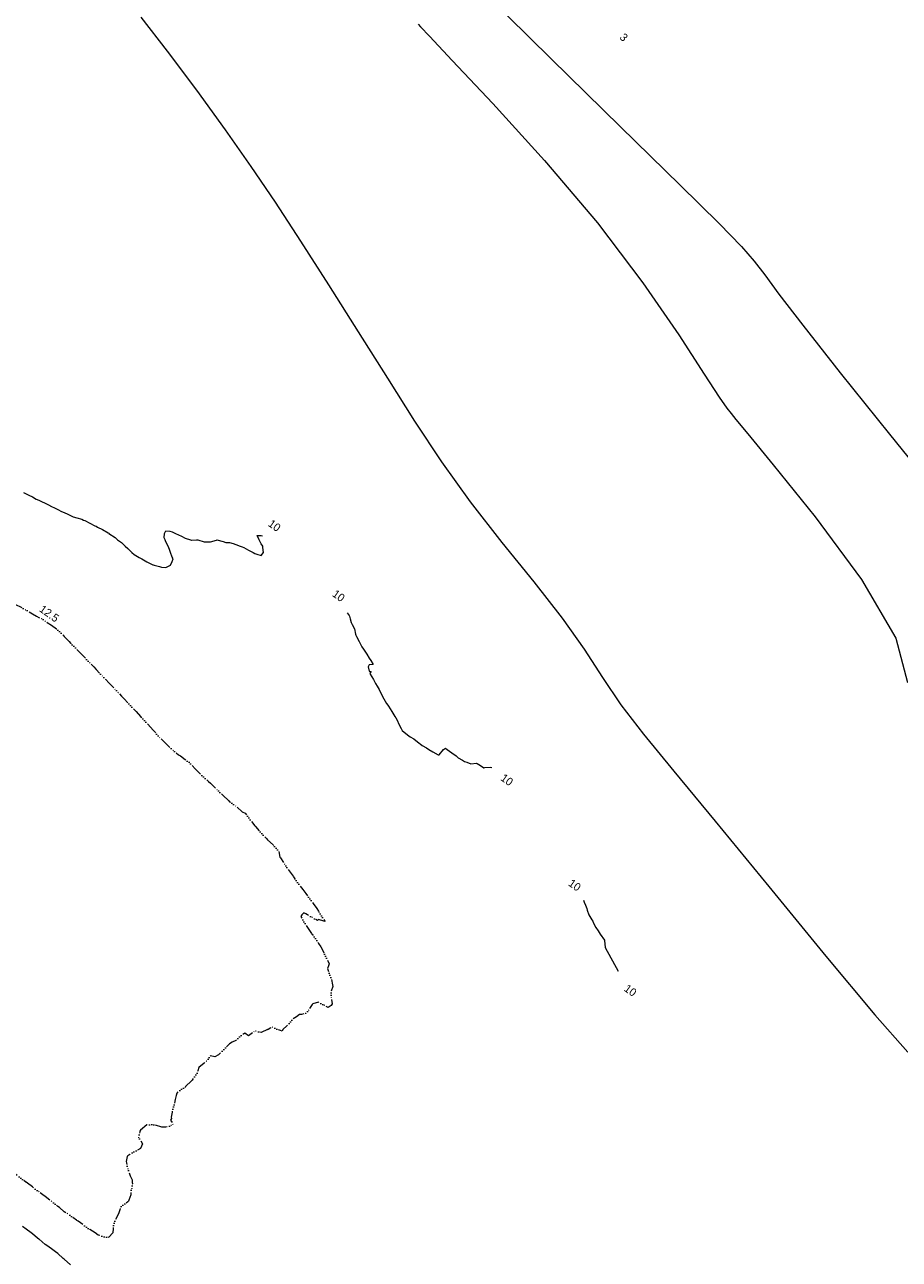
# Model space of a CAD drawing. Extents: x 65182 to 66926, y 402417 to 404251.
# Tile 174 of 256: x 66156 to 66293, y 403040 to 403234. Entities that reach past the tile are written whole.
import ezdxf
from ezdxf.enums import TextEntityAlignment as Align

# ---------------------------------------------------------------- set-up
doc = ezdxf.new("R2010")
doc.units = 0
doc.header["$LTSCALE"] = 50
doc.header["$MEASUREMENT"] = 0
doc.linetypes.add('NAP-12_5M', pattern=[1.2446, 0.762, -0.1016, 0.0254, -0.1016, 0.0254, -0.1016, 0.0254, -0.1016])
doc.linetypes.add('NAP-5M', pattern=[2.1336, 0.762, -0.1016, 0.762, -0.508])
doc.layers.add('DIEPTELIJNEN_01NOV2011', color=63, linetype='CONTINUOUS', lineweight=0)
doc.layers.add('DIEPTELIJNEN_10JAN2014', color=17, linetype='CONTINUOUS', lineweight=0)
doc.styles.add('TMODELF', font='tmodelf')

msp = doc.modelspace()

# ---------------------------------------------------------------- linework, layer by layer
at = {"layer": 'DIEPTELIJNEN_01NOV2011', "linetype": 'Continuous', "flags": 128}
for points in [[(66228.34, 403238.8), (66238.6, 403228.61), (66249.54, 403217.91), (66258.93, 403208.77), (66265.07, 403202.72), (66268.56, 403199.12), (66270.57, 403196.81), (66272.22, 403194.65), (66274.47, 403191.61), (66278.21, 403186.72), (66284.1, 403179.24), (66291.85, 403169.58), (66300.92, 403158.4)], [(66174.07, 403235.19), (66178.18, 403229.84), (66182.79, 403223.68), (66187.32, 403217.45), (66191.38, 403211.69), (66195.19, 403206.06), (66199.17, 403199.97), (66203.59, 403193.06), (66208.25, 403185.69), (66212.84, 403178.42), (66217.12, 403171.66), (66221.35, 403165.26), (66225.87, 403158.96), (66230.87, 403152.58), (66235.9, 403146.37), (66240.35, 403140.69), (66243.8, 403135.77), (66246.68, 403131.35), (66249.59, 403127.05), (66253.16, 403122.4), (66257.94, 403116.59), (66264.45, 403108.73), (66272.87, 403098.45), (66281.82, 403087.53), (66289.55, 403078.28), (66294.74, 403072.44)], [(66217.69, 403234.07), (66218.04, 403233.67), (66219.47, 403232.16), (66223.05, 403228.37), (66229.46, 403221.57), (66237.59, 403212.63), (66245.89, 403202.84), (66253.05, 403193.4), (66258.7, 403185.2), (66262.72, 403179.05), (66265.08, 403175.43), (66266.28, 403173.7), (66266.92, 403172.87), (66267.7, 403171.92), (66269.57, 403169.65), (66273.58, 403164.77), (66280.18, 403156.6), (66287.45, 403146.77), (66292.87, 403137.52), (66294.68, 403130.53)]]:
    msp.add_lwpolyline(points, dxfattribs=at)
at = {"layer": 'DIEPTELIJNEN_10JAN2014', "linetype": 'NAP-12_5M', "ltscale": 0.05, "flags": 128}
msp.add_lwpolyline([(66085.03, 403129), (66084.24, 403130), (66084, 403130.31), (66083.45, 403131), (66083, 403131.66), (66082.62, 403132), (66082, 403132.61), (66081.57, 403133), (66081, 403133.62), (66080.57, 403134), (66080, 403134.62), (66079.54, 403135), (66079, 403135.6), (66078.38, 403136), (66078, 403136.3), (66077.29, 403136.71), (66077, 403136.96), (66076.95, 403137), (66076, 403137.81), (66075.75, 403138), (66075, 403138.63), (66074.52, 403139), (66074, 403139.43), (66073.25, 403140), (66073, 403140.2), (66072.21, 403140.79), (66072, 403140.9), (66071.8, 403141), (66071, 403141.41), (66070.26, 403141.74), (66070, 403141.86), (66069.6, 403142), (66069, 403142.24), (66068.26, 403142), (66068.12, 403141.88), (66067.81, 403142), (66067, 403142.33), (66066.49, 403142.51), (66066, 403142.57), (66065.31, 403142.69), (66065, 403142.84), (66064.68, 403143), (66064, 403143.33), (66063.3, 403143.7), (66063.18, 403143), (66063.15, 403142.85), (66063, 403142.94), (66062.9, 403143), (66062, 403143.54), (66061.53, 403144), (66061.39, 403144.61), (66061.53, 403145), (66061.39, 403145.61), (66060.74, 403147), (66060.53, 403147.47), (66060.39, 403148), (66060.15, 403148.85), (66060.14, 403149), (66060.15, 403149.85), (66060.13, 403150), (66060, 403151), (66060.06, 403152), (66060.07, 403152.07), (66060.29, 403153), (66060.46, 403153.46), (66060.54, 403154), (66061.48, 403155), (66062, 403155.75), (66062.31, 403156), (66063, 403156.27), (66063.26, 403156.26), (66064, 403156.34), (66064.4, 403156.4), (66065, 403156.41), (66065.5, 403156.5), (66066, 403156.39), (66066.79, 403156.21), (66067, 403156.21), (66067.83, 403156.17), (66068, 403156.13), (66068.47, 403156), (66069, 403155.86), (66069.2, 403155.8), (66070, 403155.72), (66070.32, 403155.68), (66071, 403155.51), (66071.69, 403155.31), (66072, 403155.36), (66072.75, 403155.25), (66073, 403155.23), (66073.25, 403155.25), (66074, 403155.51), (66074.79, 403155.79), (66075, 403155.84), (66075.2, 403156), (66075.46, 403156.46), (66075.82, 403157), (66076, 403157.56), (66076.1, 403158), (66076.1, 403158.1), (66076.09, 403159), (66076, 403160), (66076.06, 403161), (66076.09, 403161.09), (66076.23, 403162), (66076.61, 403162.61), (66076.77, 403163), (66077, 403163.15), (66077.18, 403163.18), (66078, 403163.43), (66078.52, 403163.52), (66079, 403163.6), (66079.94, 403164), (66080, 403164.03), (66080.11, 403164.11), (66081, 403164.6), (66081.49, 403165), (66082, 403165.49), (66082.64, 403165.64), (66083, 403165.88), (66084, 403165.94), (66084.26, 403166), (66085, 403166.15), (66085.9, 403166.1), (66086, 403166.08), (66087.09, 403165.91), (66088, 403165.5), (66088.91, 403165.09), (66089, 403165.04), (66089.09, 403165), (66090, 403164.54), (66090.8, 403164.2), (66091, 403164.23), (66091.68, 403164.32), (66092, 403164.27), (66092.3, 403164.3), (66093, 403164.25), (66093.35, 403164.35), (66094, 403164.49), (66094.39, 403164.39), (66095, 403164.5), (66095.56, 403164.44), (66096.56, 403164.56), (66097, 403164.61), (66097.9, 403165), (66098.52, 403165.48), (66099, 403165.31), (66100.04, 403164.96), (66101.24, 403164.76), (66102, 403164.8), (66102.92, 403164.92), (66103, 403164.92), (66104, 403165.23), (66104.21, 403165.21), (66105, 403165.29), (66105.71, 403165.29), (66106, 403165.27), (66106.86, 403165.14), (66107, 403165.13), (66107.72, 403165), (66108, 403164.96), (66108.06, 403164.94), (66109, 403164.67), (66109.45, 403164.55), (66110, 403164.51), (66110.62, 403164.38), (66111.82, 403164.18), (66112, 403164.17), (66112.18, 403164.18), (66113, 403164.16), (66113.29, 403164.29), (66114, 403164.28), (66114.45, 403164.55), (66115, 403164.35), (66116, 403164.02), (66116.04, 403164), (66117, 403163.49), (66118, 403162.97), (66118.06, 403162.94), (66119, 403162.58), (66119.73, 403162.27), (66120, 403162.14), (66120.32, 403162), (66121, 403161.69), (66121.53, 403161.47), (66122, 403161.2), (66123, 403160.64), (66123.84, 403160.16), (66125, 403159.56), (66125.9, 403159.1), (66127, 403158.57), (66128, 403158.05), (66128.11, 403158), (66129, 403157.56), (66129.81, 403157.19), (66131, 403156.48), (66132.3, 403155.7), (66133, 403155.44), (66133.87, 403155.13), (66135.57, 403154.43), (66137, 403153.56), (66138.14, 403152.86), (66139, 403152.62), (66139.52, 403152.48), (66140, 403152.2), (66140.27, 403152), (66141, 403151.43), (66141.63, 403151), (66142, 403150.74), (66142.81, 403150.19), (66143, 403150.09), (66143.14, 403150), (66144, 403149.51), (66144.78, 403149), (66145, 403148.87), (66145.41, 403148.59), (66146, 403148.29), (66146.43, 403148), (66147, 403147.67), (66147.96, 403147), (66148.05, 403146.95), (66149, 403146.39), (66149.61, 403146), (66150, 403145.76), (66150.63, 403145.37), (66151.16, 403145), (66152, 403144.43), (66153, 403143.73), (66153.97, 403143), (66154.08, 403142.92), (66155, 403142.51), (66155.92, 403142), (66156, 403141.96), (66156.09, 403141.91), (66157, 403141.34), (66157.64, 403141), (66158, 403140.79), (66158.4, 403140.6), (66159, 403140.22), (66159.31, 403140), (66160, 403139.55), (66160.77, 403139), (66161, 403138.81), (66161.8, 403138), (66162, 403137.79), (66162.77, 403137), (66163, 403136.76), (66163.73, 403136), (66164, 403135.72), (66164.7, 403135), (66165, 403134.69), (66165.67, 403134), (66166, 403133.66), (66166.63, 403133), (66167, 403132.61), (66167.59, 403132), (66168, 403131.56), (66168.55, 403131), (66169, 403130.52), (66169.51, 403130), (66170, 403129.47), (66170.47, 403129), (66171, 403128.42), (66171.42, 403128), (66172, 403127.37), (66172.36, 403127), (66173, 403126.3), (66173.3, 403126), (66174, 403125.23), (66174.22, 403125), (66175, 403124.14), (66175.14, 403124), (66176, 403123.04), (66176.03, 403123), (66176.28, 403122.72), (66176.93, 403122), (66177, 403121.91), (66178, 403120.95), (66179, 403119.98), (66179.11, 403119.89), (66180, 403119.19), (66180.27, 403119), (66181, 403118.44), (66181.63, 403118), (66182, 403117.61), (66182.58, 403117), (66183, 403116.58), (66183.57, 403116), (66184, 403115.62), (66184.67, 403115), (66185, 403114.7), (66185.74, 403114), (66186, 403113.74), (66186.78, 403113), (66187, 403112.77), (66187.82, 403112), (66188, 403111.81), (66188.57, 403111.43), (66189, 403111.11), (66189.19, 403111), (66190, 403110.21), (66190.45, 403110), (66191, 403109.3), (66191.21, 403109), (66192, 403108.02), (66192.02, 403108), (66192.11, 403107.89), (66193, 403106.88), (66193.82, 403106), (66194, 403105.81), (66194.87, 403105), (66195, 403104.87), (66195.77, 403104), (66195.93, 403103.07), (66196, 403102.97), (66196.66, 403102), (66198, 403100.08), (66198.06, 403100), (66198.19, 403099.81), (66198.79, 403099), (66199, 403098.72), (66199.53, 403098), (66200, 403097.38), (66200.28, 403097), (66201, 403096.06), (66201.04, 403096), (66201.19, 403095.81), (66201.75, 403095), (66202, 403094.58), (66202.38, 403094), (66203.02, 403093), (66203, 403092.98), (66202.85, 403093), (66202, 403093.26), (66201.87, 403093.13), (66201, 403093.6), (66200.26, 403094), (66200, 403094.17), (66199.68, 403094.32), (66199.36, 403094), (66199.24, 403093.76), (66199.65, 403093), (66200, 403092.5), (66200.3, 403092), (66200.91, 403091.09), (66200.98, 403091), (66201, 403090.97), (66201.72, 403090), (66202, 403089.53), (66202.36, 403089), (66202.8, 403088.2), (66202.89, 403088), (66203.37, 403087), (66203.68, 403086.32), (66203.56, 403086), (66203.43, 403085.57), (66203.63, 403085), (66204, 403084), (66204.21, 403083), (66204.26, 403082.74), (66204.02, 403082), (66204, 403081), (66204, 403080.99), (66204.17, 403080), (66204, 403079.75), (66203.55, 403079.45), (66203, 403079.75), (66202.45, 403080), (66202, 403080.29), (66201.11, 403080), (66201, 403079.91), (66200.44, 403079), (66200, 403078.51), (66199.35, 403078.35), (66199, 403078.34), (66198.53, 403078), (66198, 403077.66), (66197.45, 403077), (66197, 403076.56), (66196.38, 403076), (66196.27, 403075.73), (66196, 403075.85), (66195.59, 403076), (66195, 403076.24), (66194.64, 403076.36), (66194.07, 403076), (66194, 403075.93), (66193.96, 403075.96), (66193, 403075.53), (66192.3, 403075.7), (66192, 403075.76), (66191, 403075), (66190.99, 403074.99), (66190.97, 403075), (66190.42, 403075.42), (66190, 403075.14), (66189.77, 403075), (66189, 403074.26), (66188.43, 403074), (66188, 403073.75), (66187.26, 403073), (66187, 403072.73), (66186.27, 403072), (66185.67, 403071.67), (66185, 403071.85), (66184.4, 403071), (66184, 403070.7), (66183.18, 403070), (66183, 403069.48), (66182.85, 403069), (66182.36, 403068.36), (66182.12, 403068), (66182, 403067.91), (66181.07, 403067), (66181, 403066.89), (66180.81, 403066.81), (66180, 403066.27), (66179.7, 403066), (66179.6, 403065.6), (66179.47, 403065), (66179.32, 403064.32), (66179.22, 403064), (66179, 403063.18), (66178.96, 403063), (66178.82, 403062.18), (66178.88, 403062), (66178.72, 403061.72), (66179, 403061.3), (66179.07, 403061), (66179, 403060.93), (66178.91, 403060.91), (66178, 403060.63), (66177.37, 403060.63), (66176.11, 403061), (66176, 403061.03), (66175.95, 403061.05), (66175.16, 403061), (66175, 403060.98), (66174, 403060.17), (66173.87, 403060), (66173.89, 403059.89), (66173.68, 403059), (66174, 403058.58), (66174.32, 403058), (66174, 403057.25), (66173.54, 403057), (66173, 403056.8), (66172.31, 403056.31), (66172, 403056.14), (66171.91, 403056), (66171.76, 403055.24), (66171.8, 403055), (66172, 403054.12), (66172.03, 403054), (66172.04, 403053.96), (66172.36, 403053), (66172.66, 403052.34), (66172.66, 403052), (66172.71, 403051.71), (66172.61, 403051), (66172.46, 403050.46), (66172.46, 403050), (66172.17, 403049.17), (66172.1, 403049), (66172, 403048.9), (66171.63, 403048.63), (66171, 403048.26), (66170.83, 403048), (66170.78, 403047.78), (66170.52, 403047), (66170.04, 403046.04), (66170.03, 403046), (66170, 403045.94), (66169.69, 403045), (66169.67, 403044.67), (66169.62, 403044), (66169, 403043.31), (66168.71, 403043.29), (66168, 403043.44), (66167.33, 403043.67), (66166.85, 403044), (66166, 403044.56), (66165.36, 403045), (66165, 403045.27), (66164.17, 403045.83), (66164, 403045.93), (66163.9, 403046), (66163, 403046.68), (66162.54, 403047), (66162, 403047.31), (66161.25, 403048), (66161, 403048.17), (66160.13, 403048.87), (66159.98, 403049), (66159, 403049.74), (66158.65, 403050), (66158, 403050.49), (66157.27, 403051), (66157, 403051.22), (66156.19, 403051.81), (66156, 403051.96), (66155.95, 403052), (66154.68, 403053), (66153.33, 403054), (66153, 403054.26), (66152.16, 403055), (66152, 403055.2), (66151.39, 403056), (66151, 403056.49), (66149.84, 403058), (66149.42, 403058.58), (66149.14, 403059), (66149, 403059.17), (66148.4, 403060), (66148, 403060.55), (66147.66, 403061), (66146.93, 403062), (66146.67, 403062.33), (66146.16, 403063), (66146, 403063.22), (66145.42, 403064), (66145, 403064.54), (66144.66, 403065), (66144, 403065.79), (66143.85, 403066), (66143, 403066.98), (66142.95, 403067.05), (66142.33, 403068), (66142, 403068.39), (66141.58, 403069), (66141, 403069.78), (66140.84, 403070), (66140.37, 403070.63), (66140.11, 403071), (66140, 403071.12), (66139.29, 403072), (66139, 403072.35), (66138.44, 403073), (66138, 403073.57), (66137.64, 403074), (66137, 403074.88), (66136.92, 403075), (66136.69, 403075.31), (66136.27, 403076), (66136, 403076.27), (66135.34, 403077), (66135, 403077.25), (66134.02, 403077.98), (66133, 403078.61), (66132.42, 403079), (66132, 403079.27), (66131.02, 403080), (66131, 403080.01), (66130.93, 403080.07), (66130, 403080.86), (66129.81, 403081), (66129, 403081.66), (66128.53, 403082), (66128, 403082.43), (66126.36, 403083.64), (66126, 403083.92), (66125.9, 403084), (66125, 403084.64), (66124.51, 403085), (66124, 403085.36), (66123.15, 403086), (66123, 403086.12), (66122.52, 403086.48), (66122, 403086.84), (66121.78, 403087), (66121, 403087.51), (66120.35, 403088), (66120, 403088.23), (66118.9, 403089.1), (66118, 403089.69), (66117.51, 403090), (66117, 403090.3), (66116.05, 403091), (66115, 403092.11), (66114.07, 403093), (66114, 403093.08), (66113.54, 403093.46), (66113, 403093.94), (66112.94, 403094), (66112.74, 403094.26), (66112.23, 403095), (66112, 403095.26), (66111.33, 403096), (66111, 403096.22), (66110.26, 403097), (66109.3, 403098), (66109, 403098.3), (66108.33, 403099), (66108, 403099.28), (66107.3, 403100), (66107, 403100.26), (66106.19, 403101), (66106, 403101.19), (66105.05, 403102), (66104, 403103.12), (66103.05, 403104), (66103, 403104.05), (66102.77, 403104.23), (66101.86, 403105), (66101, 403105.92), (66100.91, 403106), (66099.64, 403107.36), (66099.03, 403108), (66098.47, 403108.53), (66098, 403108.96), (66097.91, 403109), (66097.27, 403109.73), (66097.01, 403110), (66096.34, 403111), (66096, 403111.55), (66095.71, 403112), (66095.26, 403112.74), (66095.06, 403113), (66095, 403113.09), (66094.32, 403114), (66094, 403114.45), (66093.6, 403115), (66092.61, 403116.39), (66092.24, 403117), (66092, 403117.44), (66091.67, 403118), (66091.31, 403118.69), (66091.16, 403119), (66091, 403119.34), (66090.7, 403120), (66090.42, 403120.58), (66089.58, 403122), (66088.94, 403123.06), (66088.33, 403124), (66088, 403124.52), (66087.69, 403125), (66087.26, 403125.74), (66087.09, 403126), (66087, 403126.13), (66086.42, 403127), (66086, 403127.61), (66085.74, 403128), (66085.13, 403128.87)], close=True, dxfattribs=at)
at = {"layer": 'DIEPTELIJNEN_10JAN2014', "linetype": 'Continuous', "ltscale": 0.05, "flags": 128}
for points in [[(66155.56, 403160.44), (66156, 403160.22), (66156.44, 403160), (66157, 403159.72), (66157.6, 403159.4), (66158, 403159.22), (66158.44, 403159), (66159, 403158.74), (66159.53, 403158.47), (66160, 403158.25), (66160.48, 403158), (66161, 403157.74), (66161.54, 403157.46), (66162, 403157.28), (66162.57, 403157), (66163, 403156.81), (66163.4, 403156.6), (66164, 403156.46), (66164.78, 403156.22), (66165, 403156.1), (66165.21, 403156), (66166, 403155.61), (66166.79, 403155.21), (66167, 403155.12), (66167.21, 403155), (66168, 403154.61), (66168.92, 403154.08), (66169, 403154.02), (66169.03, 403154), (66170, 403153.33), (66170.4, 403153), (66171, 403152.54), (66171.56, 403152), (66172, 403151.64), (66172.65, 403151), (66173, 403150.7), (66173.8, 403150.2), (66174.18, 403150), (66175, 403149.52), (66175.93, 403149.07), (66176, 403149.04), (66176.17, 403149), (66177, 403148.77), (66177.29, 403148.71), (66178, 403148.61), (66178.7, 403149), (66179, 403149.59), (66179.11, 403150), (66179, 403150.27), (66178.74, 403151), (66178.56, 403151.44), (66178.33, 403152), (66178, 403152.66), (66177.86, 403153), (66177.71, 403153.29), (66177.76, 403154), (66178, 403154.38), (66178.63, 403154.37), (66179, 403154.25), (66179.52, 403154), (66180, 403153.78), (66180.44, 403153.56), (66181, 403153.26), (66181.86, 403153), (66182, 403152.94), (66182.06, 403152.94), (66182.8, 403153), (66182.99, 403153.01), (66183, 403153.01), (66183.02, 403153), (66184, 403152.66), (66184.35, 403152.65), (66185, 403152.67), (66185.94, 403152.94), (66186, 403152.96), (66186.03, 403152.97), (66187, 403152.74), (66187.41, 403152.59), (66188, 403152.54), (66188.57, 403152.43), (66189, 403152.27), (66189.67, 403152), (66190, 403151.87), (66190.23, 403151.77), (66191, 403151.37), (66191.73, 403151), (66192, 403150.85), (66192.28, 403150.72), (66193, 403150.5), (66193.37, 403151), (66193.24, 403151.76), (66193.22, 403152), (66193, 403152.36), (66192.68, 403153), (66192.36, 403153.64), (66193, 403153.68), (66193.19, 403153.63)], [(66206.51, 403141.5), (66206.84, 403141.08), (66206.88, 403141), (66207, 403140.56), (66207.16, 403140), (66207.32, 403139.68), (66207.66, 403139), (66207.85, 403138.15), (66207.9, 403138), (66208, 403137.79), (66208.39, 403137), (66208.85, 403136.15), (66208.95, 403136), (66209, 403135.93), (66209.61, 403135), (66210, 403134.38), (66210.25, 403134), (66210.63, 403133.37), (66210, 403133.32), (66209.81, 403133), (66210, 403132.33), (66210.29, 403132.29), (66210.1, 403132), (66210.12, 403131.88), (66210.65, 403131), (66211, 403130.4), (66211.23, 403130), (66211.53, 403129.47), (66211.78, 403129), (66212.31, 403128), (66212.73, 403127.27), (66212.9, 403127), (66213, 403126.84), (66213.53, 403126), (66214, 403125.23), (66214.15, 403125), (66214.37, 403124.63), (66214.67, 403124), (66215, 403123.32), (66215.18, 403123), (66216, 403122.3), (66216.44, 403122), (66217, 403121.69), (66217.85, 403121), (66218, 403120.9), (66218.33, 403120.67), (66219, 403120.29), (66219.39, 403120), (66220, 403119.64), (66220.82, 403119.18), (66221, 403119.18), (66221.67, 403120), (66222, 403120.21), (66222.27, 403120), (66223, 403119.48), (66223.67, 403119), (66224, 403118.73), (66224.68, 403118.32), (66225, 403118.14), (66225.33, 403118), (66226, 403117.74), (66226.85, 403117.85), (66227, 403117.83), (66227.51, 403117.49), (66228, 403117.15), (66228.18, 403117.18), (66229, 403117.26), (66229.27, 403117.18)], [(66243.69, 403096.31), (66243.82, 403096), (66244, 403095.54), (66244.22, 403095), (66244.27, 403094.73), (66244.53, 403094), (66245, 403093.25), (66245.15, 403093), (66245.29, 403092.71), (66245.67, 403092), (66246, 403091.5), (66246.34, 403091), (66246.99, 403090.01), (66246.99, 403090), (66247.12, 403088.88), (66249.15, 403085.15)], [(66163, 403039), (66162, 403039.86), (66161.85, 403040), (66161, 403040.74), (66160.64, 403041), (66160, 403041.49), (66159.28, 403042), (66159, 403042.18), (66158.05, 403043), (66158, 403043.04), (66157.81, 403043.19), (66157, 403043.83), (66156.79, 403044), (66156, 403044.57), (66155.44, 403045)]]:
    msp.add_lwpolyline(points, dxfattribs=at)

# ---------------------------------------------------------------- texts
at = {"layer": 'DIEPTELIJNEN_01NOV2011', "linetype": 'Continuous', "style": 'TMODELF'}
msp.add_text('3', height=1.25, rotation=316.0171, dxfattribs=at).set_placement((66250.06, 403232.01), align=Align.MIDDLE_CENTER)
at = {"layer": 'DIEPTELIJNEN_10JAN2014', "linetype": 'NAP-5M', "ltscale": 0.05, "style": 'TMODELF'}
for s, p in [('10', (66195.08, 403155.23)), ('10', (66205.18, 403144.19)), ('12.5', (66159.64, 403141.4)), ('10', (66231.66, 403115.25)), ('10', (66242.33, 403098.69)), ('10', (66251.09, 403082.13))]:
    msp.add_text(s, height=1.25, rotation=324.6506, dxfattribs=at).set_placement(p, align=Align.MIDDLE_CENTER)

doc.saveas('drawing.dxf')
